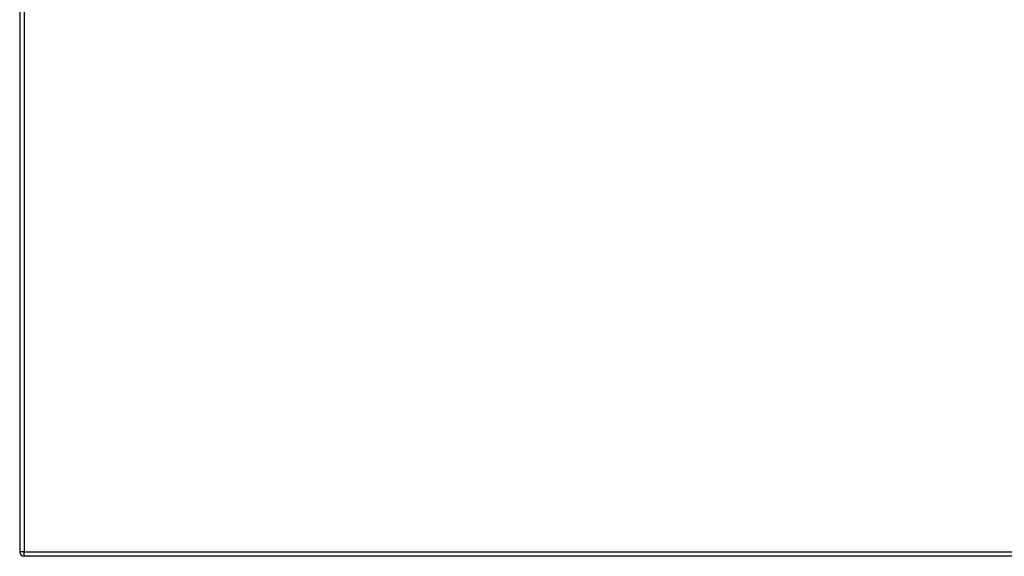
# Model space of a CAD drawing. Header units: inches. Extents: x 20 to 683, y 61 to 320.
# Tile 184 of 256: x 220 to 242, y 184 to 196. Entities that reach past the tile are written whole.
import ezdxf

# ---------------------------------------------------------------- set-up
doc = ezdxf.new("R2010")
doc.units = ezdxf.units.IN
doc.header["$MEASUREMENT"] = 0
doc.layers.add('Visible Edges(ANSI)', color=7, linetype='Continuous', lineweight=25)
doc.layers.add('Visible Tangent Edges(ANSI)', color=7, linetype='Continuous', lineweight=25)

msp = doc.modelspace()

# ---------------------------------------------------------------- linework, layer by layer
at = {"layer": 'Visible Edges(ANSI)'}
for p, q in [((220.393, 207.595), (220.393, 183.875)), ((292.097, 183.776), (220.492, 183.776))]:
    msp.add_line(p, q, dxfattribs=at)
msp.add_arc((220.492, 183.875), 0.099, 180, 270, dxfattribs=at)
at = {"layer": 'Visible Tangent Edges(ANSI)'}
for p, q in [((220.492, 207.595), (220.492, 183.875)), ((220.492, 183.875), (220.393, 183.875)), ((220.492, 183.776), (220.492, 183.875)), ((220.492, 183.875), (292.097, 183.875))]:
    msp.add_line(p, q, dxfattribs=at)

doc.saveas('drawing.dxf')
